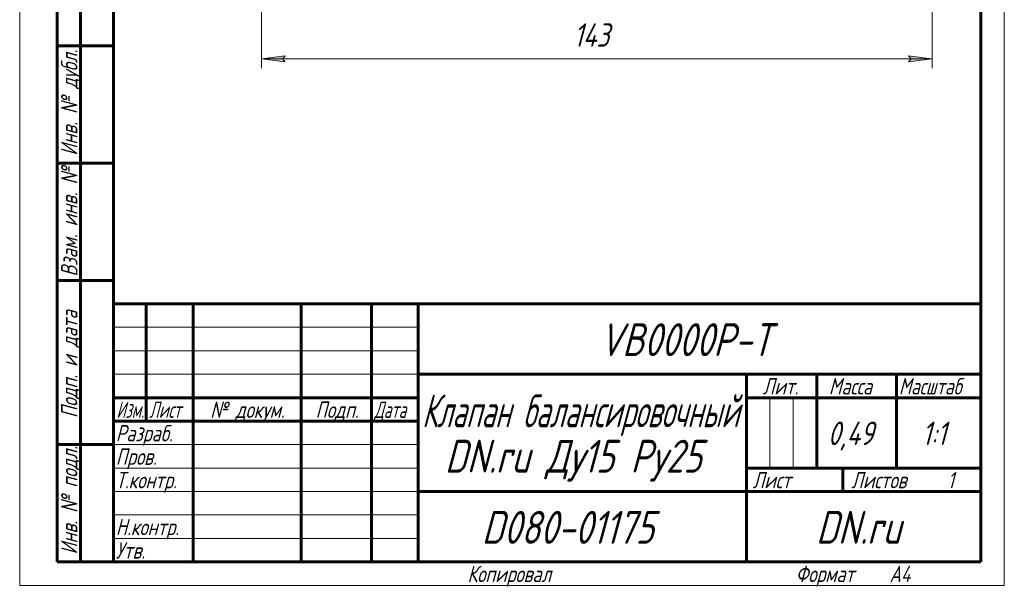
# Model space of a CAD drawing. Header units: millimetres. Extents: x 0 to 210, y 0 to 297.
# Tile 1 of 6: x 0 to 210, y 0 to 121. Entities that reach past the tile are written whole.
import ezdxf

# ---------------------------------------------------------------- set-up
doc = ezdxf.new("R2010")
doc.units = ezdxf.units.MM
doc.linetypes.add('K5LT_BASIC', pattern=[0])
doc.linetypes.add('K5LT_THIN', pattern=[0])
doc.layers.add('Системный слой', color=7, linetype='Continuous')
doc.layers.add('Системный слой (1)', color=251, linetype='Continuous', true_color=0x6c6c6c)
doc.styles.add('KDIMTEXTSTYLE', font='txt', dxfattribs={"width": 0.96, "oblique": 15, "height": 5})
doc.styles.add('KTEXTSTYLE', font='txt', dxfattribs={"width": 0.96, "height": 5})
doc.dimstyles.new('KDIMSTYLE (1.00)', dxfattribs={"dimtxt": 5, "dimasz": 1, "dimexe": 2, "dimexo": 0, "dimgap": 1, "dimtad": 1, "dimtxsty": 'KDIMTEXTSTYLE', "dimsah": 1, "dimcen": 0, "dimdle": 1, "dimadec": 0, "dimazin": 0, "dimtfac": 0.667, "dimtmove": 0, "dimatfit": 3, "dimfxl": 1, "dimtvp": 1, "dimtolj": 1, "dimtzin": 0, "dimarcsym": 0})

# ---------------------------------------------------------------- blocks, each defined once
blk = doc.blocks.new('D0')
at = {"layer": 'Системный слой (1)'}
for points in [[(56.1, 112.2), (56.6, 112.86), (51.6, 112.2), (56.6, 111.55)], [(189.6, 111.55), (194.6, 112.2), (189.6, 112.86), (190.1, 112.2)]]:
    blk.add_hatch(color=7, dxfattribs=at).paths.add_polyline_path(points)
at = {"layer": 'Системный слой (1)', "color": 7, "linetype": 'K5LT_THIN', "lineweight": 18, "true_color": 0xffffff}
for p, q in [((194.6, 233.14), (194.6, 110.2)), ((51.6, 143.76), (51.6, 110.2)), ((51.6, 112.2), (56.6, 112.86)), ((56.6, 111.55), (51.6, 112.2)), ((56.6, 112.86), (56.1, 112.2)), ((56.1, 112.2), (56.6, 111.55)), ((190.1, 112.2), (189.6, 112.86)), ((189.6, 112.86), (194.6, 112.2)), ((194.6, 112.2), (189.6, 111.55)), ((189.6, 111.55), (190.1, 112.2))]:
    blk.add_line(p, q, dxfattribs=at)
blk.add_wipeout([(118.15, 113.2), (118.15, 120.59), (127.64, 120.59), (127.64, 113.2)]).dxf.layer = 'Системный слой (1)'
blk.add_line((51.6, 112.2), (194.6, 112.2), dxfattribs=at)
at = {"layer": 'Системный слой (1)', "color": 7, "insert": (118.15, 119.79), "char_height": 5, "attachment_point": 1, "style": 'KTEXTSTYLE'}
blk.add_mtext('\\fArial|b0|c204|p34;\\H5.0;\\W1.000;\\Q15;\\fGOST Type AU|b0|i0|c204|p34;\\Q15;\\W0.960;143', dxfattribs=at)
blk = doc.blocks.new('KDIMARROW_01')
at = {"layer": 'Системный слой'}
blk.add_hatch(color=0, dxfattribs=at).paths.add_polyline_path([(-5, -0.66), (0, 0), (-5, 0.66), (-4.5, 0)])
at = {"layer": 'Системный слой', "color": 0, "linetype": 'K5LT_THIN', "lineweight": 18}
for p, q in [((-4.5, 0), (-5, 0.66)), ((-5, 0.66), (0, 0)), ((0, 0), (-5, -0.66)), ((-5, -0.66), (-4.5, 0))]:
    blk.add_line(p, q, dxfattribs=at)
at = {"layer": 'Системный слой (1)', "color": 0, "linetype": 'K5LT_THIN', "lineweight": 18}
blk.add_line((95.1, 154.24), (94.1, 154.24), dxfattribs=at)
blk = doc.blocks.new('U12')
at = {"color": 7, "linetype": 'K5LT_THIN', "lineweight": 18, "true_color": 0xffffff}
for p, q in [((0, 0), (0, 297)), ((210, 297), (210, 0)), ((20, 55), (85, 55)), ((20, 50), (85, 50)), ((20, 45), (85, 45)), ((159.96, 25), (159.96, 40)), ((164.98, 25), (164.98, 40)), ((20, 30), (85, 30)), ((20, 25), (85, 25)), ((20, 20), (85, 20)), ((20, 15), (85, 15)), ((20, 10), (85, 10)), ((210, 0), (0, 0))]:
    blk.add_line(p, q, dxfattribs=at)
at = {"color": 143, "linetype": 'K5LT_BASIC', "lineweight": 60, "true_color": 0x33acca}
for p, q in [((20, 5), (20, 292)), ((205, 292), (205, 5)), ((8, 5), (8, 150)), ((13, 5), (13, 150)), ((20, 115), (8, 115)), ((20, 90), (8, 90)), ((20, 65), (8, 65)), ((20, 60), (205, 60)), ((20, 5), (20, 60)), ((27, 35), (27, 60)), ((37, 5), (37, 60)), ((60, 5), (60, 60)), ((75, 5), (75, 60)), ((85, 5), (85, 60)), ((85, 45), (205, 45)), ((155, 5), (155, 45)), ((170, 25), (170, 45)), ((187, 25), (187, 45)), ((20, 40), (85, 40)), ((155, 40), (170, 40)), ((170, 40), (205, 40)), ((20, 35), (85, 35)), ((20, 30), (8, 30)), ((155, 25), (205, 25)), ((175.57, 20), (175.57, 25)), ((85, 20), (155, 20)), ((155, 20), (205, 20)), ((20, 5), (8, 5)), ((205, 5), (20, 5))]:
    blk.add_line(p, q, dxfattribs=at)
at = {"color": 7, "char_height": 3.5, "attachment_point": 1, "rotation": 90, "style": 'KTEXTSTYLE'}
for s, insert in [('\\fArial|b0|c204|p34;\\H5.0;\\W1.000;\\Q15;\\fGOST Type AU|b0|i0|c204|p34;\\Q15;\\W0.960;\\H3.50;Инв. № дубл.', (8.82, 91.57)), ('\\fArial|b0|c204|p34;\\H5.0;\\W1.000;\\Q15;\\fGOST Type AU|b0|i0|c204|p34;\\Q15;\\W0.960;\\H3.50;Взам. инв. №', (8.82, 65.8)), ('\\fArial|b0|c204|p34;\\H5.0;\\W1.000;\\Q15;\\fGOST Type AU|b0|i0|c204|p34;\\Q15;\\W0.960;\\H3.50;Подп. и дата', (8.82, 35.66)), ('\\fArial|b0|c204|p34;\\H5.0;\\W1.000;\\Q15;\\fGOST Type AU|b0|i0|c204|p34;\\Q15;\\W0.960;\\H3.50;Инв. № подл.', (8.82, 6.57))]:
    blk.add_mtext(s, dxfattribs=dict(at, insert=insert))
at = {"color": 7, "attachment_point": 1, "style": 'KTEXTSTYLE'}
for s, insert, char_height in [('\\fArial|b0|c204|p34;\\H5.0;\\W1.000;\\Q15;\\fGOST Type AU|b0|i0|c204|p34;\\Q15;\\W0.960;\\H7.00;VB0000P-T', (123.63, 55.86), 7), ('\\fArial|b0|c204|p34;\\H5.0;\\W1.000;\\Q15;\\fGOST Type AU|b0|i0|c204|p34;\\Q15;\\W0.960;\\H3.50;Лит.', (158.47, 44.18), 3.5), ('\\fArial|b0|c204|p34;\\H5.0;\\W1.000;\\Q15;\\fGOST Type AU|b0|i0|c204|p34;\\Q15;\\W0.960;\\H3.50;Масса', (172.58, 44.18), 3.5), ('\\fArial|b0|c204|p34;\\H5.0;\\W1.000;\\Q15;\\fGOST Type AU|b0|i0|c204|p34;\\Q15;\\W0.926;\\H3.50;Масштаб', (187.52, 44.18), 3.5), ('\\fArial|b0|c204|p34;\\H5.0;\\W1.000;\\Q15;\\fGOST Type AU|b0|i0|c204|p34;\\Q15;\\W0.744;\\H7.00;Клапан балансировочный', (85.8, 40.69), 7), ('\\fArial|b0|c204|p34;\\H5.0;\\W1.000;\\Q15;\\fGOST Type AU|b0|i0|c204|p34;\\Q15;\\W0.786;\\H3.50;Изм.', (20.62, 39.18), 3.5), ('\\fArial|b0|c204|p34;\\H5.0;\\W1.000;\\Q15;\\fGOST Type AU|b0|i0|c204|p34;\\Q15;\\W0.800;\\H3.50;Лист', (27.61, 39.18), 3.5), ('\\fArial|b0|c204|p34;\\H5.0;\\W1.000;\\Q15;\\fGOST Type AU|b0|i0|c204|p34;\\Q15;\\W0.960;\\H3.50;№ докум.', (40.63, 39.18), 3.5), ('\\fArial|b0|c204|p34;\\H5.0;\\W1.000;\\Q15;\\fGOST Type AU|b0|i0|c204|p34;\\Q15;\\W0.960;\\H3.50;Подп.', (63.1, 39.18), 3.5), ('\\fArial|b0|c204|p34;\\H5.0;\\W1.000;\\Q15;\\fGOST Type AU|b0|i0|c204|p34;\\Q15;\\W0.800;\\H3.50;Дата', (75.61, 39.18), 3.5), ('\\fArial|b0|c204|p34;\\H5.0;\\W1.000;\\Q15;\\fGOST Type AU|b0|i0|c204|p34;\\Q15;\\W0.960;\\H3.50;Разраб.', (20.5, 34.18), 3.5), ('\\fArial|b0|c204|p34;\\H5.0;\\W1.000;\\Q15;\\fGOST Type AU|b0|i0|c204|p34;\\Q15;\\W0.960;0,49', (172.36, 34.9), 5), ('\\fArial|b0|c204|p34;\\H5.0;\\W1.000;\\Q15;\\fGOST Type AU|b0|i0|c204|p34;\\Q15;\\W0.960;{\\c16737820;1:1}', (192.44, 34.9), 5), ('\\fArial|b0|c204|p34;\\H5.0;\\W1.000;\\Q15;\\fGOST Type AU|b0|i0|c204|p34;\\Q15;\\W0.960;\\H7.00;DN.ru Ду15 Ру25', (90.67, 31.02), 7), ('\\fArial|b0|c204|p34;\\H5.0;\\W1.000;\\Q15;\\fGOST Type AU|b0|i0|c204|p34;\\Q15;\\W0.960;\\H3.50;Пров.', (20.5, 29.18), 3.5), ('\\fArial|b0|c204|p34;\\H5.0;\\W1.000;\\Q15;\\fGOST Type AU|b0|i0|c204|p34;\\Q15;\\W0.960;\\H3.50;Т.контр.', (20.5, 24.18), 3.5), ('\\fArial|b0|c204|p34;\\H5.0;\\W1.000;\\Q15;\\fGOST Type AU|b0|i0|c204|p34;\\Q15;\\W0.960;\\H3.50;Лист', (156.32, 24.18), 3.5), ('\\fArial|b0|c204|p34;\\H5.0;\\W1.000;\\Q15;\\fGOST Type AU|b0|i0|c204|p34;\\Q15;\\W0.960;\\H3.50;Листов', (177.36, 24.18), 3.5), ('\\fArial|b0|c204|p34;\\H5.0;\\W1.000;\\Q15;\\fGOST Type AU|b0|i0|c204|p34;\\Q15;\\W0.960;\\H3.50;1', (197.91, 24.18), 3.5), ('\\fArial|b0|c204|p34;\\H5.0;\\W1.000;\\Q15;\\fGOST Type AU|b0|i0|c204|p34;\\Q15;\\W0.960;\\H7.00;D080-01175', (98.54, 15.86), 7), ('\\fArial|b0|c204|p34;\\H5.0;\\W1.000;\\Q15;\\fGOST Type AU|b0|i0|c204|p34;\\Q15;\\W0.960;\\H7.00;DN.ru', (169.84, 15.86), 7), ('\\fArial|b0|c204|p34;\\H5.0;\\W1.000;\\Q15;\\fGOST Type AU|b0|i0|c204|p34;\\Q15;\\W0.960;\\H3.50;Н.контр.', (20.5, 14.18), 3.5), ('\\fArial|b0|c204|p34;\\H5.0;\\W1.000;\\Q15;\\fGOST Type AU|b0|i0|c204|p34;\\Q15;\\W0.960;\\H3.50;Утв.', (20.5, 9.18), 3.5), ('\\fArial|b0|c204|p34;\\H5.0;\\W1.000;\\Q15;\\fGOST Type AU|b0|i0|c204|p34;\\Q15;\\W0.960;\\H3.50;Копировал', (95.5, 4.18), 3.5), ('\\fArial|b0|c204|p34;\\H5.0;\\W1.000;\\Q15;\\fGOST Type AU|b0|i0|c204|p34;\\Q15;\\W0.960;\\H3.50;Формат', (165.5, 4.18), 3.5), ('\\fArial|b0|c204|p34;\\H5.0;\\W1.000;\\Q15;\\fGOST Type AU|b0|i0|c204|p34;\\Q15;\\W0.960;\\H3.50;A4', (185.5, 4.18), 3.5)]:
    blk.add_mtext(s, dxfattribs=dict(at, insert=insert, char_height=char_height))

msp = doc.modelspace()

# ---------------------------------------------------------------- dimensions: what is measured, and where the dimension line sits
at = {"layer": 'Системный слой (1)', "color": 7}
dim = msp.add_linear_dim(base=(51.595, 112.203), p1=(194.595, 233.142), p2=(51.595, 143.76), dimstyle='KDIMSTYLE (1.00)', override={"dimexo": 0, "dimpost": '\\fGOST Type AU|b0|c204|p34;\\H5.0;\\W0.960;\\Q15;<>', "dimblk1": 'KDIMARROW_01', "dimblk2": 'KDIMARROW_01', "dimse1": 0, "dimse2": 0, "dimclrt": 7, "dimtol": 1, "dimtp": 0, "dimtm": 0, "dimtdec": 5, "dimtolj": 1}, dxfattribs=at)
dim.commit()
dim.dimension.update_dxf_attribs({"geometry": 'D0', "text_midpoint": (123.095, 112.203), "dimtype": 160})

# ---------------------------------------------------------------- next in the draw order: block references
msp.add_blockref('U12', (0, 0))

doc.saveas('drawing.dxf')
